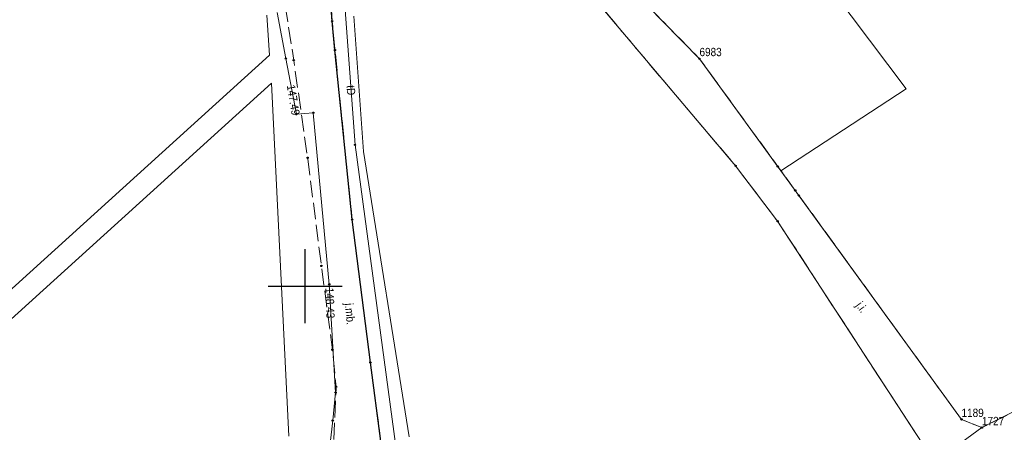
# Model space of a CAD drawing. Header units: metres. Extents: x 5548743 to 5556416, y 5707500 to 5714000.
# Tile 157 of 244: x 5554261 to 5554395, y 5710180 to 5710236. Entities that reach past the tile are written whole.
import ezdxf
from ezdxf.enums import TextEntityAlignment as Align

# ---------------------------------------------------------------- set-up
doc = ezdxf.new("R2010")
doc.units = ezdxf.units.M
doc.linetypes.add('2.25_0.75', pattern=[3, 2.25, -0.75])
doc.linetypes.add('219-1000', pattern=[0])
doc.layers.get('0').update_dxf_attribs({"color": 2, "lineweight": 5})
doc.styles.get("Standard").update_dxf_attribs({"font": 'Working1250', "width": 0.75})

# ---------------------------------------------------------------- blocks, each defined once
blk = doc.blocks.new('203')
at = {"linetype": 'Continuous', "lineweight": 0}
h = blk.add_hatch(color=0, dxfattribs=at)
edge = h.paths.add_edge_path()
edge.add_arc((0, 0), 0.09, 0, 360)
blk = doc.blocks.new('PW01')
at = {"linetype": 'Continuous', "lineweight": 13}
h = blk.add_hatch(color=0, dxfattribs=at)
edge = h.paths.add_edge_path()
edge.add_arc((0, 0), 0.18, 0, 360)
blk = doc.blocks.new('PIKIETAW1891')
at = {"color": 0}
blk.add_circle((0, 0), 0.09, dxfattribs=at)
blk = doc.blocks.new('RAMKA1000K')
at = {"color": 0}
for p, q in [((700, 195), (700, 205)), ((695, 200), (705, 200))]:
    blk.add_line(p, q, dxfattribs=at)

msp = doc.modelspace()

# ---------------------------------------------------------------- linework, layer by layer
at = {"layer": '217-kontur klasyfikacyjny', "color": 3, "linetype": 'CONTINUOUS', "lineweight": 18, "flags": 128}
for points in [[(5554371.52, 5710239.91), (5554381.47, 5710226.69)], [(5554381.47, 5710226.69), (5554364.51, 5710215.6)], [(5554364.51, 5710215.6), (5554366.44, 5710212.96)], [(5554366.44, 5710212.96), (5554388.99, 5710181.94)], [(5554391.76, 5710180.83), (5554413.89, 5710191.86)], [(5554388.99, 5710181.94), (5554391.76, 5710180.83)]]:
    msp.add_lwpolyline(points, dxfattribs=at)
at = {"layer": '218-kontur użytku gruntowego', "color": 3, "linetype": 'CONTINUOUS', "lineweight": 18, "flags": 128}
for points in [[(5554371.52, 5710239.91), (5554381.47, 5710226.69)], [(5554353.46, 5710230.79), (5554346.39, 5710237.99)], [(5554294.82, 5710236.67), (5554295.18, 5710231.27)], [(5554307.93, 5710218.21), (5554306.58, 5710236.55)], [(5554340.36, 5710237.53), (5554358.35, 5710216.28)], [(5554295.18, 5710231.27), (5554240.81, 5710182.09)], [(5554364.51, 5710215.6), (5554353.46, 5710230.79)], [(5554211.7, 5710151.7), (5554295.45, 5710227.47)], [(5554295.45, 5710227.47), (5554297.77, 5710179.67)], [(5554381.47, 5710226.69), (5554364.51, 5710215.6)], [(5554314.08, 5710179.58), (5554307.93, 5710218.21)], [(5554358.35, 5710216.28), (5554364.06, 5710208.77)], [(5554364.51, 5710215.6), (5554366.44, 5710212.96)], [(5554366.44, 5710212.96), (5554364.51, 5710215.6)], [(5554366.44, 5710212.96), (5554388.99, 5710181.94)], [(5554388.99, 5710181.94), (5554366.44, 5710212.96)], [(5554364.06, 5710208.77), (5554383.66, 5710178.71)], [(5554391.76, 5710180.83), (5554413.89, 5710191.86)], [(5554413.89, 5710191.86), (5554391.76, 5710180.83)], [(5554388.99, 5710181.94), (5554391.76, 5710180.83)], [(5554391.76, 5710180.83), (5554388.99, 5710181.94)]]:
    msp.add_lwpolyline(points, dxfattribs=at)
at = {"layer": '219-działka ewidencyjna', "color": 7, "linetype": '219-1000', "lineweight": 18, "flags": 128}
for points in [[(5554346.39, 5710237.99), (5554353.46, 5710230.79)], [(5554353.46, 5710230.79), (5554388.99, 5710181.94)], [(5554413.89, 5710191.86), (5554391.76, 5710180.83)], [(5554388.99, 5710181.94), (5554391.76, 5710180.83)], [(5554391.76, 5710180.83), (5554385.13, 5710176.03)]]:
    msp.add_lwpolyline(points, dxfattribs=at)
at = {"layer": 'jezdnia', "color": 7, "linetype": '2.25_0.75', "lineweight": 18, "flags": 128}
for points in [[(5554510.36, 5710219.11), (5554518.76, 5710223.87), (5554520.14, 5710230.02), (5554527.67, 5710241.31), (5554529.98, 5710252.05), (5554517.63, 5710251.1), (5554516.49, 5710247.01), (5554510.06, 5710240.46), (5554449.22, 5710209.69), (5554438.92, 5710204.2), (5554413.89, 5710191.86), (5554391.76, 5710180.83), (5554388.99, 5710181.94), (5554366.93, 5710212.28), (5554366.44, 5710212.96), (5554364.07, 5710216.21), (5554353.46, 5710230.79), (5554346.39, 5710237.99), (5554340.36, 5710237.53), (5554358.35, 5710216.28), (5554364.06, 5710208.77), (5554383.66, 5710178.71), (5554385.13, 5710176.03), (5554334.54, 5710151.42), (5554320.94, 5710146.7), (5554323.51, 5710140.2), (5554324.83, 5710140.82), (5554337.8, 5710146.92), (5554343.18, 5710149.45), (5554417.31, 5710185.64), (5554450.69, 5710202.85), (5554471, 5710210.42), (5554490.29, 5710221.02)], [(5554409.74, 5710022.91), (5554393.62, 5710038.48), (5554374.42, 5710057.11), (5554372.57, 5710058.83), (5554358.03, 5710073.55), (5554351.96, 5710079.64), (5554348.42, 5710084.03), (5554345.12, 5710088.25), (5554341.67, 5710093.23), (5554339.7, 5710097.72), (5554332.95, 5710115.69), (5554322.87, 5710141.85), (5554320.94, 5710146.7), (5554314, 5710164.51), (5554311.39, 5710174.17), (5554310.27, 5710178.98), (5554308.84, 5710189.67), (5554306.37, 5710209), (5554304.04, 5710231.96), (5554303.66, 5710235.88), (5554303.31, 5710240.6), (5554303.45, 5710242.58), (5554303.99, 5710244.55), (5554305, 5710246.1), (5554306.84, 5710247.72), (5554308.54, 5710248.72), (5554310.62, 5710249.39), (5554286.87, 5710246.53), (5554289.22, 5710246.58), (5554291.57, 5710245.93), (5554293.52, 5710244.91), (5554295.22, 5710243.52), (5554296.33, 5710241.48), (5554297.14, 5710239.04), (5554298.45, 5710230.58), (5554300.33, 5710217.37), (5554302.2, 5710202.73), (5554303.7, 5710191.39), (5554304.2, 5710186.34), (5554303.83, 5710177.44), (5554307.28, 5710166.62), (5554313.38, 5710150.97), (5554327.65, 5710113.49), (5554335.85, 5710092.19), (5554339.88, 5710086.1), (5554342.77, 5710081.84), (5554346.16, 5710077.8), (5554352.75, 5710071.06), (5554388.17, 5710036.37), (5554423.86, 5710001.33), (5554461.73, 5709964.5), (5554491.24, 5709934.92), (5554532.68, 5709892.85), (5554552.77, 5709871.19), (5554554.25, 5709868.96), (5554557.42, 5709863.45), (5554561.88, 5709853), (5554570.46, 5709830.14), (5554579.02, 5709834.31), (5554582.16, 5709836.7), (5554590.29, 5709829.13), (5554598.8, 5709820.52), (5554603.31, 5709825.34), (5554609.41, 5709831.74), (5554600.83, 5709833.67), (5554596.39, 5709834.67), (5554571.27, 5709859.21), (5554548.16, 5709883.33), (5554520.64, 5709911.93), (5554493.17, 5709940.18), (5554464.52, 5709968.6), (5554427.74, 5710004.63), (5554423, 5710008.88), (5554418.16, 5710014.73)]]:
    msp.add_lwpolyline(points, close=True, dxfattribs=at)
at = {"layer": 'krawężnik', "color": 7, "linetype": 'CONTINUOUS', "lineweight": 25, "flags": 128}
msp.add_lwpolyline([(5554311.39, 5710174.17), (5554310.27, 5710178.98), (5554308.84, 5710189.67), (5554306.37, 5710209), (5554304.04, 5710231.96), (5554303.66, 5710235.88), (5554303.31, 5710240.6), (5554303.45, 5710242.58), (5554303.99, 5710244.55), (5554305, 5710246.1), (5554306.84, 5710247.72), (5554308.54, 5710248.72), (5554310.62, 5710249.39), (5554313.02, 5710249.64), (5554356.51, 5710253.11), (5554398.75, 5710256.18), (5554458.33, 5710260.65), (5554520.28, 5710265.46), (5554529.94, 5710266.3), (5554533.96, 5710266.54), (5554642.18, 5710274.85)], dxfattribs=at)
at = {"layer": 'przewód gazowy', "color": 40, "linetype": 'CONTINUOUS', "lineweight": 18, "flags": 128}
msp.add_lwpolyline([(5554296.2, 5710237.02), (5554297.38, 5710230.8), (5554298.81, 5710223.28), (5554301.09, 5710223.47), (5554303.27, 5710200.23), (5554304.12, 5710185.57), (5554303.74, 5710181.79), (5554303.31, 5710177.91)], dxfattribs=at)
msp.add_lwpolyline([(5554296.2, 5710237.02), (5554297.38, 5710230.8), (5554298.81, 5710223.28), (5554301.09, 5710223.47), (5554303.27, 5710200.23), (5554304.12, 5710185.57), (5554303.74, 5710181.79), (5554303.31, 5710177.91)], dxfattribs=at)
at = {"layer": 'przewód telekomunikacyjny podziemny', "color": 30, "linetype": 'CONTINUOUS', "lineweight": 18, "flags": 128}
msp.add_lwpolyline([(5554605.74, 5709653.11), (5554598.77, 5709689.93), (5554589.65, 5709737.16), (5554586.44, 5709754.57), (5554582.02, 5709785.76), (5554578.14, 5709801.03), (5554562.66, 5709842.16), (5554556.54, 5709858.94), (5554553.87, 5709864.48), (5554559.44, 5709872.07), (5554558.47, 5709873.54), (5554558.74, 5709878.88), (5554522.83, 5709914.43), (5554494.92, 5709941), (5554462.82, 5709971.62), (5554403.04, 5710030), (5554373.88, 5710058.51), (5554354.46, 5710078.06), (5554344.78, 5710089.53), (5554329.55, 5710126.39), (5554326.44, 5710137.44), (5554312.57, 5710176.3), (5554306.77, 5710219.12), (5554302.41, 5710278.25)], dxfattribs=at)

# ---------------------------------------------------------------- block references
at = {"layer": '203-punkt graniczny', "color": 7, "linetype": 'CONTINUOUS', "lineweight": 18}
for p in [(5554353.46, 5710230.79), (5554388.99, 5710181.94), (5554391.76, 5710180.83)]:
    msp.add_blockref('203', p, dxfattribs=at)
at = {"layer": 'Punkt roboczy BDOT GESUT K1', "color": 6, "linetype": 'CONTINUOUS', "lineweight": 18}
for p in [(5554303.66, 5710235.88), (5554303.66, 5710235.88), (5554304.04, 5710231.96), (5554304.04, 5710231.96), (5554297.38, 5710230.8), (5554297.38, 5710230.8), (5554298.45, 5710230.58), (5554353.46, 5710230.79), (5554298.81, 5710223.28), (5554298.81, 5710223.28), (5554298.81, 5710223.28), (5554298.81, 5710223.28), (5554301.09, 5710223.47), (5554301.09, 5710223.47), (5554306.77, 5710219.12), (5554300.33, 5710217.37), (5554358.35, 5710216.28), (5554364.07, 5710216.21), (5554366.44, 5710212.96), (5554366.93, 5710212.28), (5554306.37, 5710209), (5554306.37, 5710209), (5554364.06, 5710208.77), (5554302.2, 5710202.73), (5554303.27, 5710200.23), (5554303.27, 5710200.23), (5554303.27, 5710200.23), (5554303.27, 5710200.23), (5554303.7, 5710191.39), (5554308.84, 5710189.67), (5554308.84, 5710189.67), (5554304.2, 5710186.34), (5554304.12, 5710185.57), (5554304.12, 5710185.57), (5554303.74, 5710181.79), (5554303.74, 5710181.79), (5554388.99, 5710181.94), (5554391.76, 5710180.83)]:
    msp.add_blockref('PIKIETAW1891', p, dxfattribs=at)
at = {"layer": 'rzedna', "color": 40, "linetype": 'CONTINUOUS', "lineweight": 18}
for p in [(5554298.81, 5710223.28), (5554298.81, 5710223.28), (5554303.27, 5710200.23), (5554303.27, 5710200.23)]:
    msp.add_blockref('PW01', p, dxfattribs=at)
at = {"layer": 'Wstawianie ramki sekcyjnej z opisem', "color": 7, "linetype": 'CONTINUOUS', "lineweight": 13}
msp.add_blockref('RAMKA1000K', (5553600, 5710000), dxfattribs=at)
msp.add_blockref('RAMKA1000K', (5553600, 5710000), dxfattribs=at)
msp.add_blockref('RAMKA1000K', (5553600, 5710000), dxfattribs=at)
msp.add_blockref('RAMKA1000K', (5553600, 5710000), dxfattribs=at)

# ---------------------------------------------------------------- texts
at = {"layer": '203-punkt graniczny-Atr103', "color": 7, "width": 0.9}
for s, p in [('6983', (5554353.46, 5710230.79)), ('6983', (5554353.46, 5710230.79)), ('1189', (5554388.99, 5710181.94)), ('1189', (5554388.99, 5710181.94)), ('1727', (5554391.76, 5710180.83)), ('1727', (5554391.76, 5710180.83))]:
    msp.add_text(s, height=1.125, dxfattribs=at).set_placement(p, align=Align.BOTTOM_LEFT)
at = {"layer": 'jezdnia-Atr17', "color": 7, "width": 0.9}
for s, rotation, p in [('j.i.', 306.046, (5554374.6, 5710197.37)), ('j.mb.', 275.415, (5554305.38, 5710197.64))]:
    msp.add_text(s, height=1.125, rotation=rotation, dxfattribs=at).set_placement(p)
at = {"layer": 'przewód telekomunikacyjny podziemny-Atr1', "color": 30, "width": 0.9}
msp.add_text('tD', height=1.125, rotation=272.91, dxfattribs=at).set_placement((5554306.18, 5710227.19), align=Align.MIDDLE_LEFT)
at = {"layer": 'rzedna-Atr2', "color": 40, "width": 0.9}
for s, rotation, p in [('147.49', 279.474, (5554298.06, 5710227.24)), ('148.43', 271.989, (5554303.3, 5710199.78))]:
    msp.add_text(s, height=1.125, rotation=rotation, dxfattribs=at).set_placement(p, align=Align.MIDDLE_LEFT)

doc.saveas('drawing.dxf')
